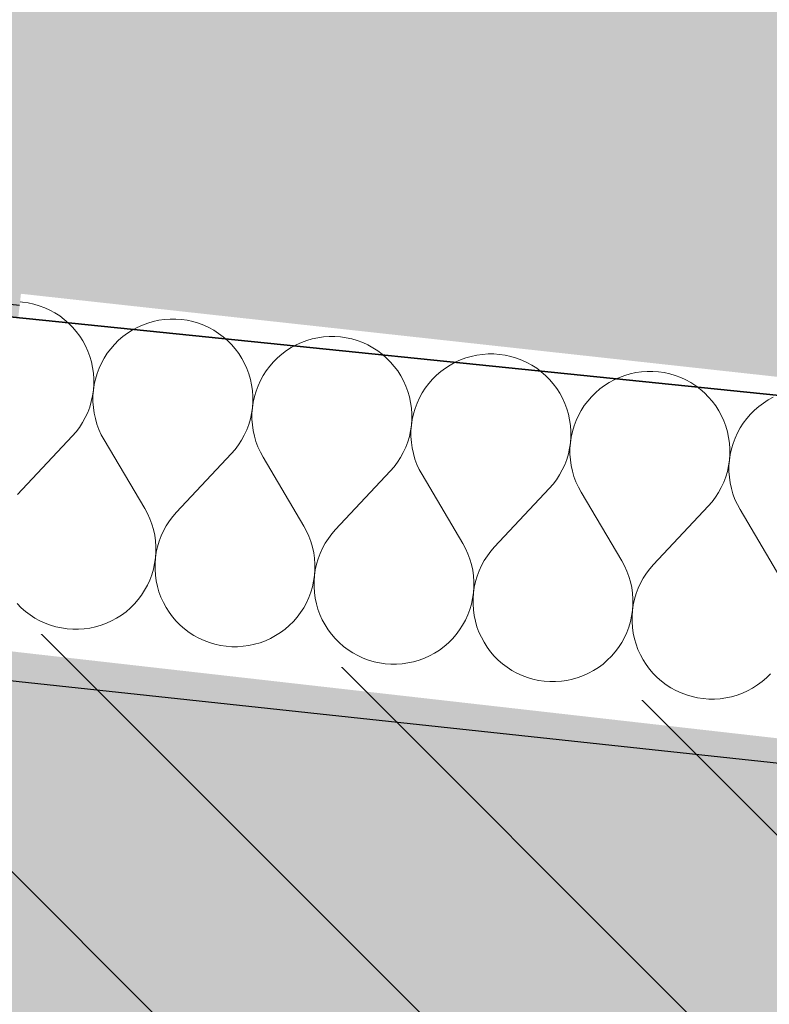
# Model space of a CAD drawing. Header units: millimetres. Extents: x -40276 to 214973, y -147941 to 35228.
# Tile 90 of 256: x -14319 to -13962, y 9232 to 9701. Entities that reach past the tile are written whole.
import ezdxf

# ---------------------------------------------------------------- set-up
doc = ezdxf.new("R2010")
doc.units = ezdxf.units.MM
doc.header["$MEASUREMENT"] = 0
doc.linetypes.add('Wipeout_Contour', pattern=[1000, 0, -1000])
for name, color, linetype in [('1._POHLED ZÁPADNÍ_2_0_plochy', 7, 'Continuous'), ('1._POHLED ZÁPADNÍ_2_akustické prvky', 7, 'Continuous'), ('1._POHLED ZÁPADNÍ_2_Konstrukce - nosné', 7, 'Continuous'), ('1._POHLED ZÁPADNÍ_2_Nové_Výplně – Řezové', 7, 'Continuous'), ('1._POHLED ZÁPADNÍ_2_Nové_VÝTAH VAR 1', 7, 'Continuous'), ('1._POHLED ZÁPADNÍ_2_Výplně – Řezové', 7, 'Continuous')]:
    doc.layers.add(name, color=color, linetype=linetype)

# ---------------------------------------------------------------- blocks, each defined once
blk = doc.blocks.new('*X35', base_point=(-42174.69, -26223.67))
at = {"layer": '1._POHLED ZÁPADNÍ_2_Nové_Výplně – Řezové', "color": 21, "linetype": 'Continuous', "lineweight": 20, "true_color": 0xffaaaa}
for p, q in [((-14317.86, 9566.56), (-14319.09, 9566.65)), ((-14315.16, 9566.16), (-14317.86, 9566.56)), ((-14312.51, 9565.58), (-14315.16, 9566.16)), ((-14309.9, 9564.81), (-14312.51, 9565.58)), ((-14307.35, 9563.85), (-14309.9, 9564.81)), ((-14304.88, 9562.71), (-14307.35, 9563.85)), ((-14302.5, 9561.41), (-14304.88, 9562.71)), ((-14300.21, 9559.93), (-14302.5, 9561.41)), ((-14298.04, 9558.29), (-14300.21, 9559.93)), ((-14295.99, 9556.51), (-14298.04, 9558.29)), ((-14294.07, 9554.58), (-14295.99, 9556.51)), ((-14258.23, 9556.55), (-14260.78, 9555.6)), ((-14255.62, 9557.31), (-14258.23, 9556.55)), ((-14252.96, 9557.88), (-14255.62, 9557.31)), ((-14250.27, 9558.26), (-14252.96, 9557.88)), ((-14247.55, 9558.45), (-14250.27, 9558.26)), ((-14244.83, 9558.44), (-14247.55, 9558.45)), ((-14242.12, 9558.24), (-14244.83, 9558.44)), ((-14239.43, 9557.85), (-14242.12, 9558.24)), ((-14236.77, 9557.27), (-14239.43, 9557.85)), ((-14234.16, 9556.49), (-14236.77, 9557.27)), ((-14231.62, 9555.54), (-14234.16, 9556.49)), ((-14292.29, 9552.52), (-14294.07, 9554.58)), ((-14290.67, 9550.34), (-14292.29, 9552.52)), ((-14267.94, 9551.71), (-14270.12, 9550.08)), ((-14265.65, 9553.18), (-14267.94, 9551.71)), ((-14263.26, 9554.48), (-14265.65, 9553.18)), ((-14260.78, 9555.6), (-14263.26, 9554.48)), ((-14229.14, 9554.4), (-14231.62, 9555.54)), ((-14226.76, 9553.09), (-14229.14, 9554.4)), ((-14224.48, 9551.62), (-14226.76, 9553.09)), ((-14222.3, 9549.98), (-14224.48, 9551.62)), ((-14289.2, 9548.04), (-14290.67, 9550.34)), ((-14287.9, 9545.65), (-14289.2, 9548.04)), ((-14272.18, 9548.31), (-14274.11, 9546.39)), ((-14270.12, 9550.08), (-14272.18, 9548.31)), ((-14220.25, 9548.19), (-14222.3, 9549.98)), ((-14218.33, 9546.26), (-14220.25, 9548.19)), ((-14185.05, 9547.29), (-14187.53, 9546.16)), ((-14182.5, 9548.23), (-14185.05, 9547.29)), ((-14179.89, 9548.99), (-14182.5, 9548.23)), ((-14177.23, 9549.57), (-14179.89, 9548.99)), ((-14174.53, 9549.95), (-14177.23, 9549.57)), ((-14171.82, 9550.14), (-14174.53, 9549.95)), ((-14169.1, 9550.13), (-14171.82, 9550.14)), ((-14166.39, 9549.93), (-14169.1, 9550.13)), ((-14163.69, 9549.54), (-14166.39, 9549.93)), ((-14161.04, 9548.95), (-14163.69, 9549.54)), ((-14158.43, 9548.18), (-14161.04, 9548.95)), ((-14155.88, 9547.22), (-14158.43, 9548.18)), ((-14153.41, 9546.09), (-14155.88, 9547.22)), ((-14286.78, 9543.17), (-14287.9, 9545.65)), ((-14285.84, 9540.62), (-14286.78, 9543.17)), ((-14277.53, 9542.16), (-14279.01, 9539.87)), ((-14275.9, 9544.33), (-14277.53, 9542.16)), ((-14274.11, 9546.39), (-14275.9, 9544.33)), ((-14216.55, 9544.2), (-14218.33, 9546.26)), ((-14214.93, 9542.02), (-14216.55, 9544.2)), ((-14213.46, 9539.73), (-14214.93, 9542.02)), ((-14194.39, 9541.77), (-14196.45, 9539.99)), ((-14192.21, 9543.4), (-14194.39, 9541.77)), ((-14189.92, 9544.86), (-14192.21, 9543.4)), ((-14187.53, 9546.16), (-14189.92, 9544.86)), ((-14151.02, 9544.78), (-14153.41, 9546.09)), ((-14148.74, 9543.3), (-14151.02, 9544.78)), ((-14146.57, 9541.67), (-14148.74, 9543.3)), ((-14096.08, 9541.82), (-14098.8, 9541.64)), ((-14093.36, 9541.82), (-14096.08, 9541.82)), ((-14090.65, 9541.62), (-14093.36, 9541.82)), ((-14285.08, 9538.01), (-14285.84, 9540.62)), ((-14284.5, 9535.35), (-14285.08, 9538.01)), ((-14280.31, 9537.49), (-14281.45, 9535.01)), ((-14279.01, 9539.87), (-14280.31, 9537.49)), ((-14212.17, 9537.34), (-14213.46, 9539.73)), ((-14211.04, 9534.86), (-14212.17, 9537.34)), ((-14198.38, 9538.07), (-14200.16, 9536.02)), ((-14196.45, 9539.99), (-14198.38, 9538.07)), ((-14144.51, 9539.88), (-14146.57, 9541.67)), ((-14142.6, 9537.95), (-14144.51, 9539.88)), ((-14140.82, 9535.89), (-14142.6, 9537.95)), ((-14111.79, 9537.85), (-14114.18, 9536.55)), ((-14109.31, 9538.97), (-14111.79, 9537.85)), ((-14106.76, 9539.92), (-14109.31, 9538.97)), ((-14104.15, 9540.68), (-14106.76, 9539.92)), ((-14101.49, 9541.25), (-14104.15, 9540.68)), ((-14098.8, 9541.64), (-14101.49, 9541.25)), ((-14087.96, 9541.22), (-14090.65, 9541.62)), ((-14085.3, 9540.64), (-14087.96, 9541.22)), ((-14082.69, 9539.87), (-14085.3, 9540.64)), ((-14080.15, 9538.91), (-14082.69, 9539.87)), ((-14077.67, 9537.77), (-14080.15, 9538.91)), ((-14075.29, 9536.47), (-14077.67, 9537.77)), ((-14284.13, 9532.66), (-14284.5, 9535.35)), ((-14283.94, 9529.94), (-14284.13, 9532.66)), ((-14282.4, 9532.47), (-14283.17, 9529.86)), ((-14281.45, 9535.01), (-14282.4, 9532.47)), ((-14210.1, 9532.31), (-14211.04, 9534.86)), ((-14201.8, 9533.85), (-14203.27, 9531.56)), ((-14200.16, 9536.02), (-14201.8, 9533.85)), ((-14139.19, 9533.71), (-14140.82, 9535.89)), ((-14137.73, 9531.42), (-14139.19, 9533.71)), ((-14118.65, 9533.46), (-14120.71, 9531.68)), ((-14116.47, 9535.08), (-14118.65, 9533.46)), ((-14114.18, 9536.55), (-14116.47, 9535.08)), ((-14073, 9534.99), (-14075.29, 9536.47)), ((-14070.83, 9533.35), (-14073, 9534.99)), ((-14068.78, 9531.57), (-14070.83, 9533.35)), ((-14028.42, 9532.37), (-14031.03, 9531.61)), ((-14025.76, 9532.94), (-14028.42, 9532.37)), ((-14023.06, 9533.32), (-14025.76, 9532.94)), ((-14020.35, 9533.51), (-14023.06, 9533.32)), ((-14017.63, 9533.5), (-14020.35, 9533.51)), ((-14014.91, 9533.3), (-14017.63, 9533.5)), ((-14012.22, 9532.91), (-14014.91, 9533.3)), ((-14009.57, 9532.33), (-14012.22, 9532.91)), ((-14283.95, 9527.22), (-14283.94, 9529.94)), ((-14283.17, 9529.86), (-14283.76, 9527.2)), ((-14209.34, 9529.7), (-14210.1, 9532.31)), ((-14208.77, 9527.04), (-14209.34, 9529.7)), ((-14204.58, 9529.17), (-14205.71, 9526.7)), ((-14203.27, 9531.56), (-14204.58, 9529.17)), ((-14136.43, 9529.03), (-14137.73, 9531.42)), ((-14135.31, 9526.55), (-14136.43, 9529.03)), ((-14124.43, 9527.71), (-14126.06, 9525.53)), ((-14122.64, 9529.76), (-14124.43, 9527.71)), ((-14120.71, 9531.68), (-14122.64, 9529.76)), ((-14066.86, 9529.64), (-14068.78, 9531.57)), ((-14065.08, 9527.58), (-14066.86, 9529.64)), ((-14038.45, 9528.24), (-14040.74, 9526.77)), ((-14036.05, 9529.54), (-14038.45, 9528.24)), ((-14033.58, 9530.66), (-14036.05, 9529.54)), ((-14031.03, 9531.61), (-14033.58, 9530.66)), ((-14006.96, 9531.55), (-14009.57, 9532.33)), ((-14004.41, 9530.6), (-14006.96, 9531.55)), ((-14001.94, 9529.46), (-14004.41, 9530.6)), ((-13999.55, 9528.15), (-14001.94, 9529.46)), ((-13997.27, 9526.68), (-13999.55, 9528.15)), ((-14284.54, 9521.82), (-14284.15, 9524.51)), ((-14284.15, 9524.51), (-14284.35, 9521.8)), ((-14284.15, 9524.51), (-14283.95, 9527.22)), ((-14283.76, 9527.2), (-14284.15, 9524.51)), ((-14208.39, 9524.34), (-14208.77, 9527.04)), ((-14208.2, 9521.63), (-14208.39, 9524.34)), ((-14206.67, 9524.15), (-14207.44, 9521.54)), ((-14205.71, 9526.7), (-14206.67, 9524.15)), ((-14134.36, 9524), (-14135.31, 9526.55)), ((-14133.6, 9521.38), (-14134.36, 9524)), ((-14127.53, 9523.25), (-14128.84, 9520.86)), ((-14126.06, 9525.53), (-14127.53, 9523.25)), ((-14063.46, 9525.4), (-14065.08, 9527.58)), ((-14061.99, 9523.1), (-14063.46, 9525.4)), ((-14060.7, 9520.71), (-14061.99, 9523.1)), ((-14044.98, 9523.37), (-14046.9, 9521.45)), ((-14042.92, 9525.14), (-14044.98, 9523.37)), ((-14040.74, 9526.77), (-14042.92, 9525.14)), ((-13995.09, 9525.04), (-13997.27, 9526.68)), ((-13993.04, 9523.25), (-13995.09, 9525.04)), ((-13991.12, 9521.32), (-13993.04, 9523.25)), ((-14285.9, 9516.55), (-14285.13, 9519.16)), ((-14285.13, 9519.16), (-14284.54, 9521.82)), ((-14284.35, 9521.8), (-14284.35, 9519.07)), ((-14284.35, 9519.07), (-14284.16, 9516.36)), ((-14208.41, 9516.2), (-14208.21, 9518.91)), ((-14208.02, 9518.89), (-14208.41, 9516.2)), ((-14208.21, 9518.91), (-14208.2, 9521.63)), ((-14207.44, 9521.54), (-14208.02, 9518.89)), ((-14133.03, 9518.72), (-14133.6, 9521.38)), ((-14132.65, 9516.03), (-14133.03, 9518.72)), ((-14129.98, 9518.39), (-14130.93, 9515.84)), ((-14128.84, 9520.86), (-14129.98, 9518.39)), ((-14059.57, 9518.23), (-14060.7, 9520.71)), ((-14048.69, 9519.39), (-14050.32, 9517.22)), ((-14046.9, 9521.45), (-14048.69, 9519.39)), ((-13989.35, 9519.26), (-13991.12, 9521.32)), ((-13987.72, 9517.08), (-13989.35, 9519.26)), ((-13965, 9518.46), (-13967.18, 9516.83)), ((-13962.71, 9519.92), (-13965, 9518.46)), ((-13960.32, 9521.22), (-13962.71, 9519.92)), ((-14288, 9511.53), (-14286.86, 9514.01)), ((-14286.86, 9514.01), (-14285.9, 9516.55)), ((-14284.16, 9516.36), (-14283.78, 9513.67)), ((-14283.78, 9513.67), (-14283.2, 9511.01)), ((-14208.81, 9513.5), (-14208.41, 9516.2)), ((-14208.41, 9516.2), (-14208.61, 9513.48)), ((-14132.47, 9513.32), (-14132.65, 9516.03)), ((-14130.93, 9515.84), (-14131.7, 9513.23)), ((-14058.63, 9515.68), (-14059.57, 9518.23)), ((-14057.87, 9513.07), (-14058.63, 9515.68)), ((-14051.8, 9514.93), (-14053.11, 9512.55)), ((-14050.32, 9517.22), (-14051.8, 9514.93)), ((-13986.26, 9514.79), (-13987.72, 9517.08)), ((-13984.96, 9512.4), (-13986.26, 9514.79)), ((-13969.24, 9515.05), (-13971.17, 9513.13)), ((-13967.18, 9516.83), (-13969.24, 9515.05)), ((-14290.79, 9506.87), (-14289.31, 9509.15)), ((-14289.31, 9509.15), (-14288, 9511.53)), ((-14283.2, 9511.01), (-14282.44, 9508.4)), ((-14210.17, 9508.24), (-14209.39, 9510.85)), ((-14209.39, 9510.85), (-14208.81, 9513.5)), ((-14208.61, 9513.48), (-14208.62, 9510.76)), ((-14208.62, 9510.76), (-14208.43, 9508.05)), ((-14132.68, 9507.88), (-14132.48, 9510.6)), ((-14132.29, 9510.57), (-14132.68, 9507.88)), ((-14132.48, 9510.6), (-14132.47, 9513.32)), ((-14131.7, 9513.23), (-14132.29, 9510.57)), ((-14057.3, 9510.41), (-14057.87, 9513.07)), ((-14056.92, 9507.72), (-14057.3, 9510.41)), ((-14054.24, 9510.07), (-14055.2, 9507.53)), ((-14053.11, 9512.55), (-14054.24, 9510.07)), ((-13983.84, 9509.92), (-13984.96, 9512.4)), ((-13982.89, 9507.37), (-13983.84, 9509.92)), ((-13974.59, 9508.91), (-13976.06, 9506.62)), ((-13972.95, 9511.08), (-13974.59, 9508.91)), ((-13971.17, 9513.13), (-13972.95, 9511.08)), ((-14294.21, 9502.64), (-14292.43, 9504.69)), ((-14292.43, 9504.69), (-14290.79, 9506.87)), ((-14282.44, 9508.4), (-14281.49, 9505.85)), ((-14281.49, 9505.85), (-14280.37, 9503.37)), ((-14212.26, 9503.22), (-14211.13, 9505.69)), ((-14211.13, 9505.69), (-14210.17, 9508.24)), ((-14208.43, 9508.05), (-14208.04, 9505.35)), ((-14208.04, 9505.35), (-14207.47, 9502.7)), ((-14133.66, 9502.53), (-14133.07, 9505.19)), ((-14133.07, 9505.19), (-14132.68, 9507.88)), ((-14132.68, 9507.88), (-14132.88, 9505.17)), ((-14132.88, 9505.17), (-14132.88, 9502.45)), ((-14056.73, 9505), (-14056.92, 9507.72)), ((-14056.74, 9502.28), (-14056.73, 9505)), ((-14055.97, 9504.92), (-14056.55, 9502.26)), ((-14055.2, 9507.53), (-14055.97, 9504.92)), ((-13982.13, 9504.76), (-13982.89, 9507.37)), ((-13981.56, 9502.1), (-13982.13, 9504.76)), ((-13977.37, 9504.23), (-13978.51, 9501.76)), ((-13976.06, 9506.62), (-13977.37, 9504.23)), ((-14294.21, 9502.64), (-14320.26, 9474.84)), ((-14280.37, 9503.37), (-14279.07, 9500.98)), ((-14279.07, 9500.98), (-14259.67, 9468.19)), ((-14215.05, 9498.55), (-14213.57, 9500.84)), ((-14213.57, 9500.84), (-14212.26, 9503.22)), ((-14207.47, 9502.7), (-14206.7, 9500.08)), ((-14206.7, 9500.08), (-14205.76, 9497.53)), ((-14135.39, 9497.38), (-14134.43, 9499.93)), ((-14134.43, 9499.93), (-14133.66, 9502.53)), ((-14132.88, 9502.45), (-14132.69, 9499.73)), ((-14132.69, 9499.73), (-14132.31, 9497.04)), ((-14057.34, 9496.88), (-14056.94, 9499.57)), ((-14056.94, 9499.57), (-14057.14, 9496.86)), ((-14056.94, 9499.57), (-14056.74, 9502.28)), ((-14056.55, 9502.26), (-14056.94, 9499.57)), ((-13981.18, 9499.4), (-13981.56, 9502.1)), ((-13978.51, 9501.76), (-13979.46, 9499.21)), ((-14218.48, 9494.33), (-14216.69, 9496.38)), ((-14216.69, 9496.38), (-14215.05, 9498.55)), ((-14205.76, 9497.53), (-14204.63, 9495.06)), ((-14204.63, 9495.06), (-14203.33, 9492.67)), ((-14137.84, 9492.52), (-14136.53, 9494.91)), ((-14136.53, 9494.91), (-14135.39, 9497.38)), ((-14132.31, 9497.04), (-14131.73, 9494.38)), ((-14057.92, 9494.22), (-14057.34, 9496.88)), ((-14057.14, 9496.86), (-14057.14, 9494.14)), ((-13981, 9496.69), (-13981.18, 9499.4)), ((-13981, 9493.97), (-13981, 9496.69)), ((-13980.23, 9496.61), (-13980.81, 9493.95)), ((-13979.46, 9499.21), (-13980.23, 9496.61)), ((-14218.48, 9494.33), (-14244.52, 9466.53)), ((-14203.33, 9492.67), (-14183.93, 9459.88)), ((-14140.95, 9488.07), (-14139.32, 9490.24)), ((-14139.32, 9490.24), (-14137.84, 9492.52)), ((-14131.73, 9494.38), (-14130.97, 9491.77)), ((-14130.97, 9491.77), (-14130.02, 9489.22)), ((-14059.65, 9489.07), (-14058.7, 9491.61)), ((-14058.7, 9491.61), (-14057.92, 9494.22)), ((-14057.14, 9494.14), (-14056.95, 9491.42)), ((-14056.95, 9491.42), (-14056.57, 9488.73)), ((-13981.6, 9488.56), (-13981.21, 9491.26)), ((-13981.21, 9491.26), (-13981.4, 9488.54)), ((-13981.21, 9491.26), (-13981, 9493.97)), ((-13980.81, 9493.95), (-13981.21, 9491.26)), ((-14142.74, 9486.02), (-14168.79, 9458.22)), ((-14142.74, 9486.02), (-14140.95, 9488.07)), ((-14130.02, 9489.22), (-14128.9, 9486.74)), ((-14128.9, 9486.74), (-14127.59, 9484.35)), ((-14062.1, 9484.21), (-14060.79, 9486.6)), ((-14060.79, 9486.6), (-14059.65, 9489.07)), ((-14056.57, 9488.73), (-14056, 9486.07)), ((-14056, 9486.07), (-14055.23, 9483.46)), ((-13982.96, 9483.3), (-13982.19, 9485.91)), ((-13982.19, 9485.91), (-13981.6, 9488.56)), ((-13981.4, 9488.54), (-13981.41, 9485.82)), ((-13981.41, 9485.82), (-13981.22, 9483.11)), ((-14127.59, 9484.35), (-14108.2, 9451.57)), ((-14065.22, 9479.75), (-14063.58, 9481.93)), ((-14063.58, 9481.93), (-14062.1, 9484.21)), ((-14055.23, 9483.46), (-14054.29, 9480.91)), ((-14054.29, 9480.91), (-14053.16, 9478.43)), ((-13983.92, 9480.75), (-13982.96, 9483.3)), ((-13981.22, 9483.11), (-13980.84, 9480.41)), ((-14067.01, 9477.7), (-14093.05, 9449.9)), ((-14067.01, 9477.7), (-14065.22, 9479.75)), ((-14053.16, 9478.43), (-14051.86, 9476.04)), ((-13986.37, 9475.9), (-13985.06, 9478.28)), ((-13985.06, 9478.28), (-13983.92, 9480.75)), ((-13980.84, 9480.41), (-13980.26, 9477.76)), ((-13980.26, 9477.76), (-13979.5, 9475.14)), ((-14051.86, 9476.04), (-14032.46, 9443.25)), ((-13991.27, 9469.39), (-13989.48, 9471.44)), ((-13989.48, 9471.44), (-13987.85, 9473.61)), ((-13987.85, 9473.61), (-13986.37, 9475.9)), ((-13979.5, 9475.14), (-13978.55, 9472.59)), ((-13978.55, 9472.59), (-13977.42, 9470.12)), ((-14258.37, 9465.8), (-14259.67, 9468.19)), ((-13991.27, 9469.39), (-14017.32, 9441.59)), ((-13977.42, 9470.12), (-13976.12, 9467.73)), ((-13976.12, 9467.73), (-13956.73, 9434.94)), ((-14257.24, 9463.33), (-14258.37, 9465.8)), ((-14256.3, 9460.78), (-14257.24, 9463.33)), ((-14247.95, 9462.31), (-14249.43, 9460.02)), ((-14246.31, 9464.48), (-14247.95, 9462.31)), ((-14244.52, 9466.53), (-14246.31, 9464.48)), ((-14255.53, 9458.17), (-14256.3, 9460.78)), ((-14254.96, 9455.51), (-14255.53, 9458.17)), ((-14250.74, 9457.64), (-14251.87, 9455.17)), ((-14249.43, 9460.02), (-14250.74, 9457.64)), ((-14182.63, 9457.49), (-14183.93, 9459.88)), ((-14181.51, 9455.01), (-14182.63, 9457.49)), ((-14168.79, 9458.22), (-14170.58, 9456.17)), ((-14254.58, 9452.81), (-14254.96, 9455.51)), ((-14254.39, 9450.1), (-14254.58, 9452.81)), ((-14251.87, 9455.17), (-14252.83, 9452.62)), ((-14180.56, 9452.46), (-14181.51, 9455.01)), ((-14172.21, 9453.99), (-14173.69, 9451.71)), ((-14170.58, 9456.17), (-14172.21, 9453.99)), ((-14254.39, 9447.38), (-14254.39, 9450.1)), ((-14253.61, 9450.01), (-14254.19, 9447.36)), ((-14252.83, 9452.62), (-14253.61, 9450.01)), ((-14179.8, 9449.85), (-14180.56, 9452.46)), ((-14179.22, 9447.19), (-14179.8, 9449.85)), ((-14175, 9449.33), (-14176.14, 9446.85)), ((-14173.69, 9451.71), (-14175, 9449.33)), ((-14106.9, 9449.18), (-14108.2, 9451.57)), ((-14105.77, 9446.7), (-14106.9, 9449.18)), ((-14093.05, 9449.9), (-14094.84, 9447.85)), ((-14254.98, 9441.97), (-14254.59, 9444.66)), ((-14254.59, 9444.66), (-14254.79, 9441.95)), ((-14254.59, 9444.66), (-14254.39, 9447.38)), ((-14254.19, 9447.36), (-14254.59, 9444.66)), ((-14178.84, 9444.5), (-14179.22, 9447.19)), ((-14178.65, 9441.79), (-14178.84, 9444.5)), ((-14177.1, 9444.31), (-14177.87, 9441.7)), ((-14176.14, 9446.85), (-14177.1, 9444.31)), ((-14104.82, 9444.15), (-14105.77, 9446.7)), ((-14104.06, 9441.54), (-14104.82, 9444.15)), ((-14097.96, 9443.4), (-14099.27, 9441.01)), ((-14096.48, 9445.68), (-14097.96, 9443.4)), ((-14094.84, 9447.85), (-14096.48, 9445.68)), ((-14031.16, 9440.86), (-14032.46, 9443.25)), ((-14256.33, 9436.71), (-14255.56, 9439.32)), ((-14255.56, 9439.32), (-14254.98, 9441.97)), ((-14254.79, 9441.95), (-14254.8, 9439.23)), ((-14254.8, 9439.23), (-14254.61, 9436.52)), ((-14178.85, 9436.35), (-14178.65, 9439.06)), ((-14178.46, 9439.04), (-14178.85, 9436.35)), ((-14178.65, 9439.06), (-14178.65, 9441.79)), ((-14177.87, 9441.7), (-14178.46, 9439.04)), ((-14103.49, 9438.88), (-14104.06, 9441.54)), ((-14103.1, 9436.19), (-14103.49, 9438.88)), ((-14099.27, 9441.01), (-14100.4, 9438.54)), ((-14030.04, 9438.39), (-14031.16, 9440.86)), ((-14019.1, 9439.54), (-14020.74, 9437.37)), ((-14017.32, 9441.59), (-14019.1, 9439.54)), ((-14258.42, 9431.69), (-14257.29, 9434.16)), ((-14257.29, 9434.16), (-14256.33, 9436.71)), ((-14254.61, 9436.52), (-14254.23, 9433.82)), ((-14179.24, 9433.66), (-14178.85, 9436.35)), ((-14178.85, 9436.35), (-14179.05, 9433.64)), ((-14102.91, 9433.47), (-14103.1, 9436.19)), ((-14101.36, 9435.99), (-14102.14, 9433.39)), ((-14100.4, 9438.54), (-14101.36, 9435.99)), ((-14029.09, 9435.84), (-14030.04, 9438.39)), ((-14028.33, 9433.23), (-14029.09, 9435.84)), ((-14022.22, 9435.08), (-14023.53, 9432.7)), ((-14020.74, 9437.37), (-14022.22, 9435.08)), ((-14261.21, 9427.01), (-14259.73, 9429.3)), ((-14259.73, 9429.3), (-14258.42, 9431.69)), ((-14254.23, 9433.82), (-14253.66, 9431.16)), ((-14253.66, 9431.16), (-14252.9, 9428.55)), ((-14180.6, 9428.39), (-14179.83, 9431)), ((-14179.83, 9431), (-14179.24, 9433.66)), ((-14179.05, 9433.64), (-14179.06, 9430.92)), ((-14179.06, 9430.92), (-14178.88, 9428.2)), ((-14103.12, 9428.04), (-14102.92, 9430.75)), ((-14102.72, 9430.73), (-14103.12, 9428.04)), ((-14102.92, 9430.75), (-14102.91, 9433.47)), ((-14102.14, 9433.39), (-14102.72, 9430.73)), ((-14027.75, 9430.57), (-14028.33, 9433.23)), ((-14027.37, 9427.87), (-14027.75, 9430.57)), ((-14024.67, 9430.23), (-14025.63, 9427.68)), ((-14023.53, 9432.7), (-14024.67, 9430.23)), ((-14264.63, 9422.79), (-14262.84, 9424.84)), ((-14262.84, 9424.84), (-14261.21, 9427.01)), ((-14252.9, 9428.55), (-14251.96, 9426)), ((-14251.96, 9426), (-14250.83, 9423.52)), ((-14182.69, 9423.37), (-14181.55, 9425.85)), ((-14181.55, 9425.85), (-14180.6, 9428.39)), ((-14178.88, 9428.2), (-14178.5, 9425.51)), ((-14178.5, 9425.51), (-14177.92, 9422.85)), ((-14104.09, 9422.69), (-14103.51, 9425.35)), ((-14103.51, 9425.35), (-14103.12, 9428.04)), ((-14103.32, 9425.33), (-14103.33, 9422.6)), ((-14103.12, 9428.04), (-14103.32, 9425.33)), ((-14027.18, 9425.16), (-14027.37, 9427.87)), ((-14027.18, 9422.44), (-14027.18, 9425.16)), ((-14026.4, 9425.07), (-14026.99, 9422.42)), ((-14025.63, 9427.68), (-14026.4, 9425.07)), ((-14320.41, 9422.91), (-14318.49, 9420.98)), ((-14318.49, 9420.98), (-14316.44, 9419.19)), ((-14268.61, 9419.09), (-14266.55, 9420.87)), ((-14266.55, 9420.87), (-14264.63, 9422.79)), ((-14250.83, 9423.52), (-14249.54, 9421.13)), ((-14249.54, 9421.13), (-14248.07, 9418.84)), ((-14185.47, 9418.7), (-14183.99, 9420.99)), ((-14183.99, 9420.99), (-14182.69, 9423.37)), ((-14177.92, 9422.85), (-14177.17, 9420.24)), ((-14177.17, 9420.24), (-14176.22, 9417.69)), ((-14105.82, 9417.53), (-14104.86, 9420.08)), ((-14104.86, 9420.08), (-14104.09, 9422.69)), ((-14103.33, 9422.6), (-14103.14, 9419.89)), ((-14103.14, 9419.89), (-14102.76, 9417.2)), ((-14027.38, 9419.73), (-14027.18, 9422.44)), ((-14026.99, 9422.42), (-14027.38, 9419.73)), ((-14316.44, 9419.19), (-14314.26, 9417.56)), ((-14314.26, 9417.56), (-14311.98, 9416.08)), ((-14311.98, 9416.08), (-14309.59, 9414.77)), ((-14275.47, 9414.7), (-14273.08, 9416)), ((-14273.08, 9416), (-14270.79, 9417.46)), ((-14270.79, 9417.46), (-14268.61, 9419.09)), ((-14248.07, 9418.84), (-14246.45, 9416.66)), ((-14246.45, 9416.66), (-14244.67, 9414.6)), ((-14188.89, 9414.47), (-14187.1, 9416.53)), ((-14187.1, 9416.53), (-14185.47, 9418.7)), ((-14176.22, 9417.69), (-14175.1, 9415.21)), ((-14175.1, 9415.21), (-14173.8, 9412.82)), ((-14106.95, 9415.06), (-14105.82, 9417.53)), ((-14102.76, 9417.2), (-14102.19, 9414.54)), ((-14028.36, 9414.38), (-14027.77, 9417.03)), ((-14027.77, 9417.03), (-14027.38, 9419.73)), ((-14027.58, 9417.01), (-14027.59, 9414.29)), ((-14027.38, 9419.73), (-14027.58, 9417.01)), ((-14309.59, 9414.77), (-14307.12, 9413.64)), ((-14307.12, 9413.64), (-14304.57, 9412.68)), ((-14304.57, 9412.68), (-14301.96, 9411.91)), ((-14301.96, 9411.91), (-14299.31, 9411.32)), ((-14299.31, 9411.32), (-14296.62, 9410.93)), ((-14296.62, 9410.93), (-14293.9, 9410.73)), ((-14293.9, 9410.73), (-14291.18, 9410.72)), ((-14291.18, 9410.72), (-14288.47, 9410.91)), ((-14288.47, 9410.91), (-14285.77, 9411.29)), ((-14285.77, 9411.29), (-14283.11, 9411.87)), ((-14283.11, 9411.87), (-14280.5, 9412.63)), ((-14280.5, 9412.63), (-14277.95, 9413.57)), ((-14277.95, 9413.57), (-14275.47, 9414.7)), ((-14244.67, 9414.6), (-14242.75, 9412.67)), ((-14242.75, 9412.67), (-14240.7, 9410.88)), ((-14240.7, 9410.88), (-14238.53, 9409.24)), ((-14195.06, 9409.15), (-14192.88, 9410.78)), ((-14192.88, 9410.78), (-14190.82, 9412.55)), ((-14190.82, 9412.55), (-14188.89, 9414.47)), ((-14173.8, 9412.82), (-14172.34, 9410.52)), ((-14172.34, 9410.52), (-14170.71, 9408.34)), ((-14109.73, 9410.39), (-14108.26, 9412.67)), ((-14108.26, 9412.67), (-14106.95, 9415.06)), ((-14102.19, 9414.54), (-14101.43, 9411.92)), ((-14101.43, 9411.92), (-14100.49, 9409.37)), ((-14030.08, 9409.22), (-14029.13, 9411.77)), ((-14029.13, 9411.77), (-14028.36, 9414.38)), ((-14027.59, 9414.29), (-14027.4, 9411.58)), ((-14027.4, 9411.58), (-14027.02, 9408.88)), ((-14238.53, 9409.24), (-14236.24, 9407.77)), ((-14236.24, 9407.77), (-14233.86, 9406.46)), ((-14233.86, 9406.46), (-14231.38, 9405.32)), ((-14202.22, 9405.26), (-14199.74, 9406.38)), ((-14199.74, 9406.38), (-14197.35, 9407.68)), ((-14197.35, 9407.68), (-14195.06, 9409.15)), ((-14170.71, 9408.34), (-14168.93, 9406.28)), ((-14168.93, 9406.28), (-14167.02, 9404.35)), ((-14115.08, 9404.24), (-14113.15, 9406.16)), ((-14113.15, 9406.16), (-14111.37, 9408.21)), ((-14111.37, 9408.21), (-14109.73, 9410.39)), ((-14100.49, 9409.37), (-14099.36, 9406.9)), ((-14099.36, 9406.9), (-14098.06, 9404.5)), ((-14032.52, 9404.36), (-14031.22, 9406.75)), ((-14031.22, 9406.75), (-14030.08, 9409.22)), ((-14027.02, 9408.88), (-14026.45, 9406.22)), ((-14026.45, 9406.22), (-14025.69, 9403.61)), ((-14231.38, 9405.32), (-14228.84, 9404.37)), ((-14228.84, 9404.37), (-14226.23, 9403.59)), ((-14226.23, 9403.59), (-14223.57, 9403.01)), ((-14223.57, 9403.01), (-14220.88, 9402.62)), ((-14220.88, 9402.62), (-14218.17, 9402.42)), ((-14218.17, 9402.42), (-14215.45, 9402.41)), ((-14215.45, 9402.41), (-14212.73, 9402.6)), ((-14212.73, 9402.6), (-14210.04, 9402.98)), ((-14210.04, 9402.98), (-14207.38, 9403.55)), ((-14207.38, 9403.55), (-14204.77, 9404.31)), ((-14204.77, 9404.31), (-14202.22, 9405.26)), ((-14167.02, 9404.35), (-14164.96, 9402.57)), ((-14164.96, 9402.57), (-14162.79, 9400.93)), ((-14119.32, 9400.84), (-14117.14, 9402.46)), ((-14117.14, 9402.46), (-14115.08, 9404.24)), ((-14098.06, 9404.5), (-14096.6, 9402.21)), ((-14096.6, 9402.21), (-14094.98, 9400.03)), ((-14035.63, 9399.9), (-14034, 9402.07)), ((-14034, 9402.07), (-14032.52, 9404.36)), ((-14025.69, 9403.61), (-14024.75, 9401.06)), ((-14024.75, 9401.06), (-14023.63, 9398.58)), ((-14162.79, 9400.93), (-14160.51, 9399.46)), ((-14160.51, 9399.46), (-14158.12, 9398.15)), ((-14158.12, 9398.15), (-14155.65, 9397.01)), ((-14155.65, 9397.01), (-14153.1, 9396.05)), ((-14129.03, 9396), (-14126.48, 9396.95)), ((-14126.48, 9396.95), (-14124, 9398.07)), ((-14124, 9398.07), (-14121.61, 9399.37)), ((-14121.61, 9399.37), (-14119.32, 9400.84)), ((-14094.98, 9400.03), (-14093.2, 9397.97)), ((-14093.2, 9397.97), (-14091.28, 9396.04)), ((-14039.35, 9395.93), (-14037.42, 9397.85)), ((-14037.42, 9397.85), (-14035.63, 9399.9)), ((-14023.63, 9398.58), (-14022.33, 9396.19)), ((-14153.1, 9396.05), (-14150.49, 9395.28)), ((-14150.49, 9395.28), (-14147.84, 9394.7)), ((-14147.84, 9394.7), (-14145.14, 9394.3)), ((-14145.14, 9394.3), (-14142.43, 9394.1)), ((-14142.43, 9394.1), (-14139.71, 9394.1)), ((-14139.71, 9394.1), (-14137, 9394.29)), ((-14137, 9394.29), (-14134.3, 9394.67)), ((-14134.3, 9394.67), (-14131.64, 9395.24)), ((-14131.64, 9395.24), (-14129.03, 9396)), ((-14091.28, 9396.04), (-14089.23, 9394.25)), ((-14089.23, 9394.25), (-14087.05, 9392.62)), ((-14087.05, 9392.62), (-14084.77, 9391.14)), ((-14045.88, 9391.06), (-14043.59, 9392.52)), ((-14043.59, 9392.52), (-14041.4, 9394.15)), ((-14041.4, 9394.15), (-14039.35, 9395.93)), ((-14022.33, 9396.19), (-14020.86, 9393.9)), ((-14020.86, 9393.9), (-14019.24, 9391.72)), ((-14019.24, 9391.72), (-14017.46, 9389.66)), ((-14084.77, 9391.14), (-14082.38, 9389.83)), ((-14082.38, 9389.83), (-14079.91, 9388.7)), ((-14079.91, 9388.7), (-14077.37, 9387.74)), ((-14077.37, 9387.74), (-14074.76, 9386.97)), ((-14055.91, 9386.93), (-14053.3, 9387.69)), ((-14053.3, 9387.69), (-14050.74, 9388.63)), ((-14050.74, 9388.63), (-14048.27, 9389.76)), ((-14048.27, 9389.76), (-14045.88, 9391.06)), ((-14017.46, 9389.66), (-14015.54, 9387.73)), ((-14015.54, 9387.73), (-14013.49, 9385.94)), ((-13965.67, 9385.84), (-13963.61, 9387.61)), ((-13963.61, 9387.61), (-13961.68, 9389.53)), ((-14074.76, 9386.97), (-14072.1, 9386.38)), ((-14072.1, 9386.38), (-14069.41, 9385.99)), ((-14069.41, 9385.99), (-14066.7, 9385.79)), ((-14066.7, 9385.79), (-14063.97, 9385.78)), ((-14063.97, 9385.78), (-14061.26, 9385.97)), ((-14061.26, 9385.97), (-14058.57, 9386.35)), ((-14058.57, 9386.35), (-14055.91, 9386.93)), ((-14013.49, 9385.94), (-14011.32, 9384.31)), ((-14011.32, 9384.31), (-14009.03, 9382.83)), ((-14009.03, 9382.83), (-14006.65, 9381.52)), ((-13972.53, 9381.44), (-13970.14, 9382.74)), ((-13970.14, 9382.74), (-13967.85, 9384.21)), ((-13967.85, 9384.21), (-13965.67, 9385.84)), ((-14006.65, 9381.52), (-14004.18, 9380.38)), ((-14004.18, 9380.38), (-14001.63, 9379.43)), ((-14001.63, 9379.43), (-13999.02, 9378.65)), ((-13999.02, 9378.65), (-13996.36, 9378.07)), ((-13996.36, 9378.07), (-13993.67, 9377.68)), ((-13993.67, 9377.68), (-13990.96, 9377.48)), ((-13988.24, 9377.47), (-13985.53, 9377.66)), ((-13985.53, 9377.66), (-13982.83, 9378.04)), ((-13982.83, 9378.04), (-13980.17, 9378.61)), ((-13980.17, 9378.61), (-13977.56, 9379.37)), ((-13977.56, 9379.37), (-13975.01, 9380.32)), ((-13975.01, 9380.32), (-13972.53, 9381.44)), ((-13990.96, 9377.48), (-13988.24, 9377.47))]:
    blk.add_line(p, q, dxfattribs=at)

msp = doc.modelspace()

# ---------------------------------------------------------------- hatches: boundary and pattern name
at = {"layer": '1._POHLED ZÁPADNÍ_2_0_plochy', "linetype": 'Continuous', "lineweight": 20, "true_color": 0xffaaaa}
h = msp.add_hatch(dxfattribs=at)
h.set_pattern_fill('Izolační_tvárnice_0002', color=21, style=0, pattern_type=2)
h.set_pattern_definition([(315, (-10360.18, 9405.31), (63.6396, 63.6396), [])])
h.paths.add_polyline_path([(-10906.33, 18690.21), (-10970.68, 9084.15), (-20311.44, 10009.93), (-20479.41, 269.75), (-242.33, 419.76), (-238.38, 17796.01)])
at = {"layer": '1._POHLED ZÁPADNÍ_2_0_plochy', "linetype": 'Continuous', "lineweight": 0, "true_color": 0x3c3525}
msp.add_hatch(color=39, dxfattribs=at).paths.add_polyline_path([(-25869.24, 653.02), (-25868.09, 309.88), (-22137.4, 321.89), (-22138.46, 646.93), (-20885.98, 651), (-20713.53, 10463.4), (-18181.94, 10198.51), (-18222.48, 9798.31), (-17178.56, 9692.55), (-17162.72, 9848.86), (-12837.13, 9407.86), (-12817.99, 11448.13), (-11148.08, 11448.18), (-11147.86, 12036.27), (-10988.08, 12036.27), (-10988.08, 13086.27), (-11147.46, 13086.27), (-11147.13, 13937.19), (-10988.08, 13937.19), (-10988.08, 14849.19), (-11146.79, 14849.19), (-11146.58, 15386.81), (-10988.08, 15386.81), (-10988.08, 16436.81), (-11146.18, 16436.81), (-11145.89, 17210.22), (-20953.17, 17986.91), (-23795.81, 18203.26)])
at = {"layer": '1._POHLED ZÁPADNÍ_2_Výplně – Řezové', "linetype": 'Continuous', "lineweight": 13}
msp.add_hatch(color=254, dxfattribs=at).paths.add_polyline_path([(-14635.06, 8902.17), (-12775.46, 8691.24), (-12718.11, 9218.13), (-14575.33, 9428.79)])

# ---------------------------------------------------------------- linework, layer by layer
at = {"layer": '1._POHLED ZÁPADNÍ_2_0_plochy', "color": 7, "linetype": 'Continuous', "lineweight": 13, "flags": 128}
msp.add_lwpolyline([(-18222.48, 9798.31), (-17178.56, 9692.55), (-17162.72, 9848.86), (-12837.13, 9407.86), (-12817.99, 11448.13), (-11148.08, 11448.18), (-11147.86, 12036.27), (-10988.08, 12036.27), (-10988.08, 13086.27), (-11147.46, 13086.27), (-11147.13, 13937.19), (-10988.08, 13937.19), (-10988.08, 14849.19), (-11146.79, 14849.19), (-11146.58, 15386.81), (-10988.08, 15386.81), (-10988.08, 16436.81), (-11146.18, 16436.81), (-11145.89, 17210.22), (-20953.17, 17986.91)], dxfattribs=at)
at = {"layer": '1._POHLED ZÁPADNÍ_2_Nové_VÝTAH VAR 1', "color": 1, "linetype": 'Continuous', "lineweight": 25, "flags": 128}
msp.add_lwpolyline([(-12957.76, 10506.26), (-14454.86, 10664.05), (-14567.92, 9591.3), (-13070.83, 9433.51)], close=True, dxfattribs=at)

# ---------------------------------------------------------------- next in the draw order: wipeouts: each hides what was drawn before it
at = {"color": 254, "linetype": 'Wipeout_Contour', "lineweight": 0, "ltscale": 67007.311809}
msp.add_wipeout([(-13341.16, 9463.18), (-14318.67, 9570.48), (-14336.13, 9411.43), (-13357.84, 9304.05)], dxfattribs=at).dxf.layer = '1._POHLED ZÁPADNÍ_2_Nové_Výplně – Řezové'

# ---------------------------------------------------------------- next in the draw order: linework, layer by layer
at = {"layer": '1._POHLED ZÁPADNÍ_2_akustické prvky', "color": 1, "linetype": 'Continuous', "lineweight": 35}
msp.add_line((-17162.72, 9848.86), (-12837.13, 9407.86), dxfattribs=at)
at = {"layer": '1._POHLED ZÁPADNÍ_2_Konstrukce - nosné', "color": 7, "linetype": 'Continuous', "lineweight": 25}
msp.add_line((-17178.56, 9692.54), (-10970.58, 9026.54), dxfattribs=at)

# ---------------------------------------------------------------- next in the draw order: block references
at = {"layer": '1._POHLED ZÁPADNÍ_2_0_plochy', "color": 9, "linetype": 'Continuous', "lineweight": 13}
msp.add_blockref('*X35', (-42174.69, -26223.67), dxfattribs=at)

doc.saveas('drawing.dxf')
